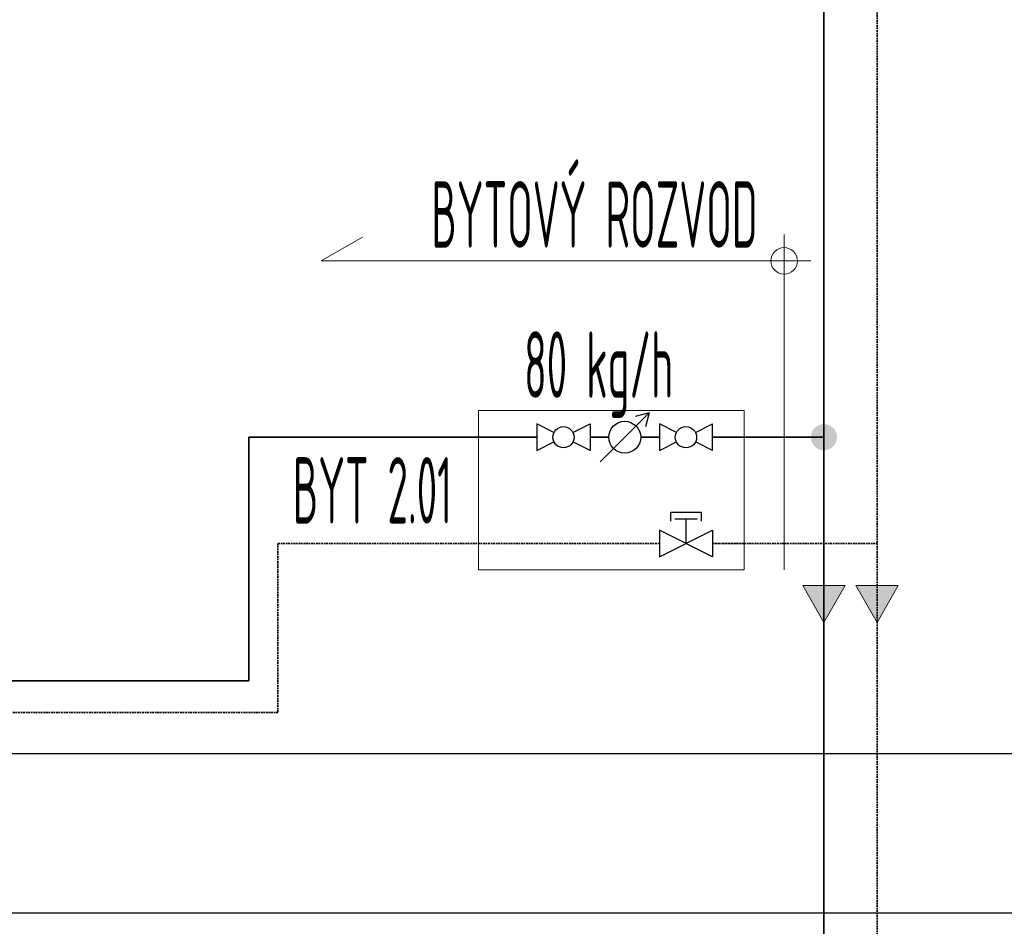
# Model space of a CAD drawing. Header units: millimetres. Extents: x 60394 to 199354, y 20895 to 166073.
# Tile 50 of 256: x 73521 to 75374, y 23370 to 25077. Entities that reach past the tile are written whole.
import ezdxf
from ezdxf.enums import TextEntityAlignment as Align

# ---------------------------------------------------------------- set-up
doc = ezdxf.new("R2010")
doc.units = ezdxf.units.MM
doc.linetypes.add('phl_thick', pattern=[0])
doc.linetypes.add('VERDECKT', pattern=[9.525, 6.35, -3.175])
for name, color, linetype, lineweight in [('JS_VYT_POPIS - OBECNĚ', 7, 'Continuous', 5), ('UT_POTRUBI - PŘÍVOD', 1, 'Continuous', 35), ('UT_SCHÉMA_PŘÍVOD', 10, 'Continuous', 35), ('UT_SCHÉMA_SYMBOLY', 7, 'Continuous', 25), ('UT_SCHÉMA_ZPÁTEČKA', 172, 'VERDECKT', 35), ('UT_ZAŘÍZENÍ - ZDROJ', 3, 'Continuous', 35), ('VZT_50 POPIS - OBECNE', 7, 'Continuous', 5)]:
    doc.layers.add(name, color=color, linetype=linetype, lineweight=lineweight)
doc.styles.add('VZT_POPIS', font='isocp.shx', dxfattribs={"width": 0.6, "height": 125})

msp = doc.modelspace()

# ---------------------------------------------------------------- hatches: boundary and pattern name
at = {"layer": 'UT_SCHÉMA_PŘÍVOD'}
msp.add_hatch(color=256, dxfattribs=at).paths.add_polyline_path([(75010, 24291, 1), (75059.3, 24291, 1)])
at = {"layer": 'VZT_50 POPIS - OBECNE', "linetype": 'phl_thick'}
h = msp.add_hatch(color=256, dxfattribs=at)
h.dxf.hatch_style = 1
h.paths.add_polyline_path([(74994.7, 24011.6), (75034.7, 23942.3), (75074.7, 24011.6)])
h = msp.add_hatch(color=256, dxfattribs=at)
h.dxf.hatch_style = 1
h.paths.add_polyline_path([(75094.7, 24011.6), (75134.7, 23942.3), (75174.7, 24011.6)])

# ---------------------------------------------------------------- linework, layer by layer
for p, q in [((64740.6, 23695.4), (199354.4, 23695.4)), ((64740.6, 23395.4), (199354.4, 23395.4))]:
    msp.add_line(p, q)
at = {"layer": 'UT_POTRUBI - PŘÍVOD'}
for p, q in [((74629.7, 24291), (74594.4, 24291)), ((74724.9, 24291), (74689.7, 24291))]:
    msp.add_line(p, q, dxfattribs=at)
at = {"layer": 'UT_SCHÉMA_PŘÍVOD'}
for p, q in [((75034.7, 26815), (75034.7, 21507.2)), ((74494.4, 24291), (73952, 24291)), ((73952, 24291), (73952, 23832.3)), ((74884.7, 24291), (74824.9, 24291)), ((74884.7, 24291), (75034.7, 24291)), ((73952, 23832.3), (67666.7, 23832.3))]:
    msp.add_line(p, q, dxfattribs=at)
at = {"layer": 'UT_SCHÉMA_PŘÍVOD', "color": 8, "lineweight": 5}
for p, q in [((74594.4, 24291), (74629.7, 24291)), ((74724.9, 24291), (74689.7, 24291))]:
    msp.add_line(p, q, dxfattribs=at)
at = {"layer": 'UT_SCHÉMA_SYMBOLY'}
for p, q in [((74613.4, 24244.7), (74705.9, 24337.2)), ((74613.4, 24244.7), (74705.9, 24337.2)), ((74705.9, 24337.2), (74679.2, 24330.1)), ((74705.9, 24337.2), (74698.8, 24310.5)), ((74526.5, 24299.9), (74494.4, 24316)), ((74494.4, 24316), (74494.4, 24266)), ((74562.3, 24299.9), (74594.4, 24316)), ((74594.4, 24316), (74594.4, 24266)), ((74757, 24299.9), (74724.9, 24316)), ((74724.9, 24316), (74724.9, 24266)), ((74792.8, 24299.9), (74824.9, 24316)), ((74824.9, 24266), (74824.9, 24316)), ((74494.4, 24266), (74526.5, 24282)), ((74594.4, 24266), (74562.3, 24282)), ((74724.9, 24266), (74757, 24282)), ((74824.9, 24266), (74792.8, 24282)), ((74746.3, 24133.2), (74746.3, 24150.1)), ((74746.3, 24150.1), (74803.5, 24150.1)), ((74803.5, 24150.1), (74803.5, 24133.2)), ((74753.9, 24137), (74795.9, 24137)), ((74774.9, 24137), (74774.9, 24091)), ((74724.9, 24066), (74824.9, 24116)), ((74824.9, 24066), (74724.9, 24116)), ((74724.9, 24116), (74724.9, 24066)), ((74824.9, 24116), (74824.9, 24066))]:
    msp.add_line(p, q, dxfattribs=at)
for centre, radius in [((74659.7, 24291), 30), ((74544.4, 24291), 20), ((74774.9, 24291), 20)]:
    msp.add_circle(centre, radius, dxfattribs=at)
at = {"layer": 'UT_SCHÉMA_ZPÁTEČKA', "ltscale": 0.5}
for p, q in [((75134.7, 26891.1), (75134.7, 21657.2)), ((74724.9, 24091), (74006.9, 24091)), ((74006.9, 24091), (74006.9, 23772.3)), ((74884.7, 24091), (75134.7, 24091)), ((74006.9, 23772.3), (67116.7, 23772.3))]:
    msp.add_line(p, q, dxfattribs=at)
at = {"layer": 'UT_SCHÉMA_ZPÁTEČKA', "ltscale": 0.3}
msp.add_line((74884.7, 24091), (74824.9, 24091), dxfattribs=at)
at = {"layer": 'UT_ZAŘÍZENÍ - ZDROJ', "linetype": 'Continuous', "lineweight": 5}
for p, q in [((74884.7, 24341), (74384.7, 24341)), ((74384.7, 24341), (74384.7, 24041)), ((74884.7, 24041), (74884.7, 24341)), ((74384.7, 24041), (74884.7, 24041))]:
    msp.add_line(p, q, dxfattribs=at)
at = {"layer": 'VZT_50 POPIS - OBECNE', "linetype": 'phl_thick'}
for p, q in [((74959.7, 24673), (74959.7, 24041)), ((74088.4, 24623), (74166.3, 24668)), ((75009.7, 24623), (74088.4, 24623)), ((74994.7, 24011.6), (75034.7, 23942.3)), ((75074.7, 24011.6), (74994.7, 24011.6)), ((75034.7, 23942.3), (75074.7, 24011.6)), ((75094.7, 24011.6), (75134.7, 23942.3)), ((75174.7, 24011.6), (75094.7, 24011.6)), ((75134.7, 23942.3), (75174.7, 24011.6))]:
    msp.add_line(p, q, dxfattribs=at)
msp.add_circle((74959.7, 24623), 25, dxfattribs=at)

# ---------------------------------------------------------------- texts
at = {"layer": 'JS_VYT_POPIS - OBECNĚ', "style": 'VZT_POPIS', "width": 0.5}
msp.add_text('BYTOVÝ ROZVOD', height=125, dxfattribs=at).set_placement((74909.7, 24610.5), align=Align.BOTTOM_RIGHT)
msp.add_text('80 kg/h', height=125, dxfattribs=at).set_placement((74610.5, 24327.7), align=Align.BOTTOM_CENTER)
msp.add_text('BYT 2.01', height=125, dxfattribs=at).set_placement((74334.7, 24191), align=Align.MIDDLE_RIGHT)

doc.saveas('drawing.dxf')
